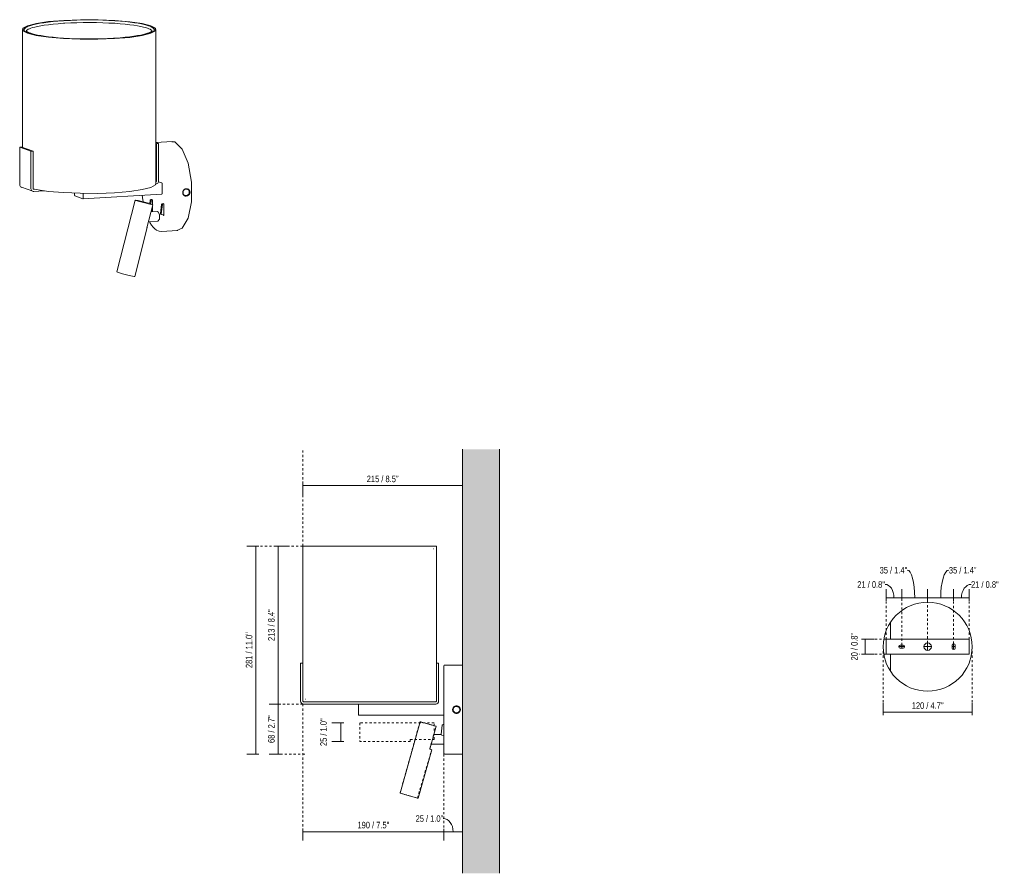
# Model space of a CAD drawing. Header units: millimetres. Extents: x -5712 to -4385, y 223 to 6700.
# Tile 1 of 2: x -5712 to -4385, y 223 to 1374. Entities that reach past the tile are written whole.
import ezdxf

# ---------------------------------------------------------------- set-up
doc = ezdxf.new("R2010")
doc.units = ezdxf.units.MM
doc.linetypes.add('Dash', pattern=[6, 3, -3])
for name, color, linetype, lineweight in [('Cotas', 7, 'Continuous', 9), ('Cotas-4', 7, 'Continuous', 9), ('Lighthing Fixture Detail Wide Black', 7, 'Continuous', 20), ('Luminarias', 7, 'Continuous', 20), ('Muros', 7, 'Continuous', 9), ('Patrón de corte', 7, 'Continuous', 9)]:
    doc.layers.add(name, color=color, linetype=linetype, lineweight=lineweight)
doc.layers.add('Lighthing Fixture Dim Grey Dash', color=7, linetype='Dash', lineweight=9, true_color=0xd2d2d2)
doc.styles.add('Arial Narrow', font='ARIALN.TTF', dxfattribs={"height": 8.8})
doc.dimstyles.new('FARO_-_2_2mm_Arial_Narrow_mm_Inch_Right', dxfattribs={"dimscale": 304.8, "dimtxt": 9.006193, "dimasz": 0, "dimexe": 0.03937, "dimexo": 0.0625, "dimgap": 0.006562, "dimtad": 1, "dimdec": 0, "dimzin": 0, "dimdsep": 46, "dimtxsty": 'Arial Narrow', "dimblk1": 'NONE', "dimblk2": 'NONE', "dimsah": 1, "dimcen": 0.09, "dimadec": 0, "dimazin": 0, "dimtfac": 1, "dimtdec": 4, "dimtix": 1, "dimtmove": 0, "dimatfit": 3, "dimfxl": 0.013123, "dimfxlon": 1, "dimtvp": 1, "dimtolj": 1, "dimtzin": 0, "dimarcsym": 2})
doc.dimstyles.new('FARO_-_2_2mm_Arial_Narrow_mm_Inch_Right_1', dxfattribs={"dimscale": 304.8, "dimtxt": 9.006193, "dimasz": 0, "dimexe": 0.03937, "dimexo": 0.0625, "dimgap": 0.006562, "dimtad": 1, "dimdec": 0, "dimzin": 0, "dimdsep": 46, "dimtxsty": 'Arial Narrow', "dimblk1": 'NONE', "dimblk2": 'NONE', "dimsah": 1, "dimcen": 0.09, "dimadec": 0, "dimazin": 0, "dimtfac": 1, "dimtdec": 4, "dimtix": 1, "dimtmove": 1, "dimatfit": 3, "dimfxl": 0.013123, "dimfxlon": 1, "dimtvp": 1, "dimtolj": 1, "dimtzin": 0, "dimarcsym": 2})
doc.dimstyles.new('FARO_-_2_2mm_Arial_Narrow_mm_Inch_Right_2', dxfattribs={"dimscale": 304.8, "dimtxt": 9.006193, "dimasz": 0, "dimexe": 0.03937, "dimexo": 0.0625, "dimgap": 0.006562, "dimtad": 1, "dimdec": 0, "dimzin": 0, "dimdsep": 46, "dimtxsty": 'Arial Narrow', "dimblk1": 'NONE', "dimblk2": 'NONE', "dimsah": 1, "dimcen": 0.09, "dimadec": 0, "dimazin": 0, "dimtfac": 1, "dimtdec": 4, "dimtix": 1, "dimtmove": 2, "dimatfit": 3, "dimfxl": 0.013123, "dimfxlon": 1, "dimtvp": 1, "dimtolj": 1, "dimtzin": 0, "dimarcsym": 2})

# ---------------------------------------------------------------- blocks, each defined once
blk = doc.blocks.new('20053 - 20052 NILA Black and off white wall lamp-586942-00 Isometrico PDF')
at = {"layer": 'Luminarias', "color": 9, "lineweight": 9, "true_color": 0xc0c0c0}
for p, q in [((-5708.7, 1361), (-5708.7, 1202.1)), ((-5528.7, 1153.3), (-5528.7, 1361)), ((-5528.8, 1208.5), (-5525.1, 1207.2)), ((-5506.7, 1209.8), (-5528.7, 1208.5)), ((-5507.5, 1209.7), (-5503.1, 1209.3)), ((-5712.3, 1202.2), (-5709.6, 1202.4)), ((-5712.3, 1151.8), (-5712.3, 1202.2)), ((-5697.1, 1196.7), (-5712.3, 1202.2)), ((-5694.4, 1196.9), (-5709.6, 1202.4)), ((-5694.4, 1196.9), (-5697.1, 1196.7)), ((-5697.1, 1196.7), (-5697.1, 1146.3)), ((-5694.4, 1146.5), (-5694.4, 1196.9)), ((-5527.9, 1207), (-5528.8, 1207.4)), ((-5525.1, 1207.2), (-5527.9, 1207)), ((-5527.9, 1207), (-5527.9, 1156.6)), ((-5525.1, 1156.8), (-5525.1, 1207.2)), ((-5528.6, 1155.6), (-5528.8, 1155.5)), ((-5528.6, 1155.6), (-5528.8, 1155.6)), ((-5525.3, 1155.6), (-5520.8, 1154)), ((-5710, 1148.2), (-5694.8, 1142.8)), ((-5692.3, 1145.6), (-5694.3, 1146)), ((-5692.2, 1145.6), (-5693.4, 1145.5)), ((-5693.4, 1142.6), (-5679.3, 1143.4)), ((-5528.9, 1152.6), (-5528.8, 1152.6)), ((-5520.5, 1153.2), (-5520.5, 1139.7)), ((-5638.3, 1140.3), (-5638.3, 1137.3)), ((-5638, 1136.6), (-5627.1, 1132.7)), ((-5627.1, 1132.7), (-5520.7, 1139.1)), ((-5626.9, 1133.2), (-5626.9, 1140)), ((-5556.7, 1131), (-5581.5, 1034.2)), ((-5547.6, 1128.9), (-5538.9, 1126.9)), ((-5536.9, 1125.7), (-5536.3, 1130.7)), ((-5535.2, 1130.3), (-5535.8, 1125.4)), ((-5535.4, 1131.6), (-5534.1, 1131.6)), ((-5534.4, 1131.6), (-5534.4, 1131.7)), ((-5534.4, 1131.7), (-5533.2, 1131.3)), ((-5533.3, 1131.2), (-5534.3, 1131.2)), ((-5533.2, 1131.3), (-5533.2, 1124.8)), ((-5532.9, 1124.7), (-5541.6, 1126.8)), ((-5540.9, 1093.7), (-5532.9, 1124.7)), ((-5538.9, 1126.9), (-5539.1, 1126.2)), ((-5526.6, 1115.5), (-5535.4, 1114.9)), ((-5535, 1116.7), (-5533.3, 1116.4)), ((-5534.4, 1115.9), (-5534.4, 1116.6)), ((-5533.2, 1115.5), (-5534.4, 1115.9)), ((-5534.4, 1115.9), (-5533.6, 1115.9)), ((-5533.6, 1116.5), (-5533.6, 1115.9)), ((-5533.6, 1115.9), (-5533.2, 1115.8)), ((-5533.2, 1123.5), (-5533.2, 1115.5)), ((-5526.2, 1115.4), (-5527, 1115.1)), ((-5522.6, 1112.8), (-5521.1, 1125.2)), ((-5520, 1124.8), (-5521.5, 1112.4)), ((-5520.2, 1126.1), (-5518.9, 1126.1)), ((-5519.2, 1126.1), (-5519.2, 1126.2)), ((-5519.2, 1126.2), (-5518, 1125.8)), ((-5518.1, 1125.7), (-5519.1, 1125.7)), ((-5518, 1125.8), (-5518, 1110)), ((-5538.8, 1101.7), (-5525.8, 1102.5)), ((-5522, 1111.8), (-5521, 1111.4)), ((-5520.8, 1111.4), (-5518.1, 1110.9)), ((-5519.2, 1110.4), (-5519.2, 1111.1)), ((-5518, 1110), (-5519.2, 1110.4)), ((-5518.4, 1110.4), (-5519.2, 1110.4)), ((-5518.4, 1111), (-5518.4, 1110.4)), ((-5518.4, 1110.4), (-5518, 1110.3)), ((-5557.3, 1028), (-5540.4, 1093.8)), ((-5521.6, 1088.7), (-5499.4, 1090)), ((-5580.6, 1033.7), (-5581.4, 1034.2))]:
    blk.add_line(p, q, dxfattribs=at)
for points in [[(-5652.9, 1373.3, 0), (-5673.3, 1371.6, 0), (-5689.9, 1369.1, 0), (-5701.7, 1366.1, 0), (-5707.9, 1362.7, 0), (-5708, 1359.3, 0), (-5702, 1355.9, 0), (-5690.3, 1352.9, 0), (-5673.7, 1350.4, 0), (-5653.4, 1348.6, 0), (-5630.7, 1347.7, 0), (-5607.2, 1347.7, 0), (-5584.5, 1348.6, 0)], [(-5706.7, 1360.2, 0), (-5706.6, 1360.7, 0), (-5705.9, 1361.8, 0), (-5705, 1362.8, 0), (-5703.9, 1363.6, 0), (-5702.4, 1364.4, 0), (-5700.7, 1365.3, 0), (-5698.5, 1366.1, 0), (-5695.9, 1366.9, 0), (-5692.7, 1367.7, 0), (-5689, 1368.5, 0), (-5684.6, 1369.4, 0), (-5679.7, 1370.1, 0), (-5674, 1370.9, 0), (-5667.7, 1371.6, 0), (-5660.8, 1372.2, 0), (-5653.3, 1372.8, 0), (-5651.6, 1372.9, 0)], [(-5585.2, 1348.9, 0), (-5607.5, 1348, 0), (-5630.5, 1348, 0), (-5652.7, 1348.9, 0), (-5672.6, 1350.6, 0), (-5688.9, 1353, 0), (-5700.3, 1356, 0), (-5706.2, 1359.3, 0), (-5706.1, 1362.7, 0), (-5700.1, 1366, 0), (-5688.5, 1368.9, 0), (-5672.2, 1371.4, 0), (-5652.2, 1373.1, 0)], [(-5703.4, 1359.3, 0), (-5703.3, 1359.4, 0), (-5703.1, 1359.7, 0), (-5702.7, 1360.2, 0), (-5701.9, 1360.7, 0), (-5700.8, 1361.4, 0), (-5699.3, 1362, 0), (-5697.3, 1362.8, 0), (-5694.9, 1363.5, 0), (-5691.9, 1364.3, 0), (-5688.3, 1365.1, 0), (-5684, 1365.9, 0), (-5679.2, 1366.7, 0), (-5673.6, 1367.4, 0), (-5667.4, 1368.1, 0), (-5660.6, 1368.7, 0), (-5653.2, 1369.3, 0), (-5651.4, 1369.4, 0)], [(-5584.5, 1348.6, 0), (-5564.1, 1350.3, 0), (-5547.5, 1352.8, 0), (-5535.7, 1355.8, 0), (-5529.5, 1359.2, 0), (-5529.4, 1362.7, 0), (-5535.5, 1366, 0), (-5547.1, 1369, 0), (-5563.7, 1371.5, 0), (-5584, 1373.3, 0), (-5606.7, 1374.2, 0), (-5630.2, 1374.2, 0), (-5652.9, 1373.3, 0)], [(-5652.2, 1373.1, 0), (-5629.9, 1373.9, 0), (-5606.9, 1373.9, 0), (-5584.7, 1373, 0), (-5564.8, 1371.3, 0), (-5548.6, 1368.9, 0), (-5537.1, 1365.9, 0), (-5531.2, 1362.6, 0), (-5531.3, 1359.2, 0), (-5537.3, 1355.9, 0), (-5548.9, 1353, 0), (-5565.2, 1350.6, 0), (-5585.2, 1348.9, 0)], [(-5530.7, 1360.1, 0), (-5530.8, 1360.7, 0), (-5531.5, 1361.8, 0), (-5532.4, 1362.8, 0), (-5533.6, 1363.6, 0), (-5535, 1364.4, 0), (-5536.7, 1365.3, 0), (-5538.9, 1366.1, 0), (-5541.5, 1366.9, 0), (-5544.7, 1367.7, 0), (-5548.4, 1368.5, 0), (-5552.8, 1369.4, 0), (-5557.8, 1370.1, 0), (-5563.4, 1370.9, 0), (-5569.7, 1371.6, 0), (-5576.6, 1372.2, 0), (-5584.1, 1372.8, 0), (-5592, 1373.2, 0), (-5600.4, 1373.6, 0), (-5609.1, 1373.8, 0), (-5617.9, 1373.9, 0), (-5626.7, 1373.8, 0), (-5635.4, 1373.6, 0), (-5643.9, 1373.3, 0), (-5651.6, 1372.9, 0)], [(-5534.1, 1359.3, 0), (-5534.1, 1359.4, 0), (-5534.3, 1359.7, 0), (-5534.8, 1360.2, 0), (-5535.5, 1360.7, 0), (-5536.6, 1361.4, 0), (-5538.2, 1362, 0), (-5540.1, 1362.8, 0), (-5542.6, 1363.5, 0), (-5545.6, 1364.3, 0), (-5549.2, 1365.1, 0), (-5553.4, 1365.9, 0), (-5558.3, 1366.7, 0), (-5563.8, 1367.4, 0), (-5570, 1368.1, 0), (-5576.8, 1368.7, 0), (-5584.2, 1369.3, 0), (-5592.1, 1369.7, 0), (-5600.4, 1370.1, 0), (-5609, 1370.3, 0), (-5617.8, 1370.4, 0), (-5626.6, 1370.3, 0), (-5635.2, 1370.1, 0), (-5643.6, 1369.8, 0), (-5651.4, 1369.4, 0)], [(-5703.4, 1359.3, 0), (-5703.3, 1359.2, 0), (-5703.1, 1358.9, 0), (-5702.7, 1358.4, 0), (-5701.9, 1357.9, 0), (-5700.8, 1357.2, 0), (-5699.3, 1356.5, 0), (-5697.3, 1355.8, 0), (-5694.9, 1355.1, 0), (-5691.9, 1354.3, 0), (-5688.3, 1353.5, 0), (-5684, 1352.7, 0), (-5679.2, 1351.9, 0), (-5673.6, 1351.2, 0), (-5667.4, 1350.5, 0), (-5660.6, 1349.9, 0), (-5653.2, 1349.3, 0), (-5645.3, 1348.9, 0), (-5637, 1348.5, 0), (-5628.4, 1348.3, 0), (-5619.7, 1348.2, 0), (-5610.9, 1348.3, 0), (-5602.2, 1348.5, 0), (-5593.8, 1348.8, 0), (-5586, 1349.2, 0)], [(-5534.1, 1359.3, 0), (-5534.1, 1359.2, 0), (-5534.3, 1358.9, 0), (-5534.8, 1358.4, 0), (-5535.5, 1357.9, 0), (-5536.6, 1357.2, 0), (-5538.2, 1356.5, 0), (-5540.1, 1355.8, 0), (-5542.6, 1355.1, 0), (-5545.6, 1354.3, 0), (-5549.2, 1353.5, 0), (-5553.4, 1352.7, 0), (-5558.3, 1351.9, 0), (-5563.8, 1351.2, 0), (-5570, 1350.5, 0), (-5576.8, 1349.9, 0), (-5584.2, 1349.3, 0), (-5586, 1349.2, 0)], [(-5503.1, 1209.3, 0), (-5493.2, 1199.8, 0), (-5485.3, 1180.5, 0), (-5480.9, 1155.1, 0), (-5480.9, 1128.7, 0), (-5485.3, 1106.5, 0), (-5493.2, 1092.9, 0), (-5500.5, 1090, 0)], [(-5528.8, 1152.6, 0), (-5527.8, 1152.8, 0), (-5526.9, 1153.2, 0), (-5526.2, 1153.9, 0), (-5525.6, 1154.8, 0), (-5525.2, 1155.7, 0), (-5525.1, 1156.8, 0)], [(-5527.9, 1156.6, 0), (-5527.9, 1156.4, 0), (-5528, 1156.1, 0), (-5528.1, 1155.9, 0), (-5528.2, 1155.8, 0), (-5528.4, 1155.6, 0), (-5528.6, 1155.6, 0)], [(-5709.6, 1148.1, 0), (-5710.5, 1148.5, 0), (-5711.3, 1149, 0), (-5711.8, 1149.8, 0), (-5712.2, 1150.8, 0), (-5712.3, 1151.8, 0)], [(-5697.1, 1146.3, 0), (-5697, 1145.3, 0), (-5696.6, 1144.3, 0), (-5696.1, 1143.6, 0), (-5695.3, 1143, 0), (-5694.4, 1142.6, 0), (-5693.4, 1142.6, 0)], [(-5693.4, 1145.5, 0), (-5693.7, 1145.5, 0), (-5693.9, 1145.6, 0), (-5694.1, 1145.8, 0), (-5694.2, 1146, 0), (-5694.3, 1146.2, 0), (-5694.4, 1146.5, 0)], [(-5584.5, 1140.9, 0), (-5607.2, 1140, 0), (-5630.7, 1140.1, 0), (-5653.4, 1141, 0), (-5673.7, 1142.7, 0), (-5690.3, 1145.2, 0), (-5692.3, 1145.6, 0)], [(-5528.8, 1153.8, 0), (-5529.5, 1151.5, 0), (-5535.7, 1148.1, 0), (-5547.5, 1145.1, 0), (-5564.1, 1142.7, 0), (-5584.5, 1140.9, 0)], [(-5520.8, 1154, 0), (-5520.7, 1153.9, 0), (-5520.6, 1153.8, 0), (-5520.6, 1153.7, 0), (-5520.5, 1153.6, 0), (-5520.5, 1153.4, 0), (-5520.5, 1153.2, 0)], [(-5492.5, 1141, 0), (-5492.3, 1142.5, 0), (-5491.6, 1144, 0), (-5490.6, 1145.2, 0), (-5489.2, 1146, 0), (-5487.8, 1146.3, 0), (-5486.3, 1146.1, 0), (-5484.9, 1145.5, 0), (-5483.8, 1144.5, 0), (-5483.1, 1143.1, 0), (-5482.8, 1141.5, 0)], [(-5482.8, 1141.5, 0), (-5483.1, 1140, 0), (-5483.8, 1138.5, 0), (-5484.9, 1137.4, 0), (-5486.3, 1136.6, 0), (-5487.8, 1136.3, 0), (-5489.2, 1136.4, 0), (-5490.6, 1137, 0), (-5491.6, 1138.1, 0), (-5492.3, 1139.4, 0), (-5492.5, 1141, 0)], [(-5483.8, 1141.6, 0), (-5484, 1143, 0), (-5484.6, 1144.2, 0), (-5485.6, 1145.1, 0), (-5486.8, 1145.6, 0), (-5488.1, 1145.7, 0), (-5489.3, 1145.5, 0), (-5490.5, 1144.8, 0), (-5491.4, 1143.8, 0), (-5492, 1142.5, 0), (-5492.2, 1141.1, 0)], [(-5492.2, 1141.1, 0), (-5492, 1139.8, 0), (-5491.4, 1138.6, 0), (-5490.5, 1137.7, 0), (-5489.3, 1137.2, 0), (-5488.1, 1137, 0), (-5486.8, 1137.3, 0), (-5485.6, 1138, 0), (-5484.6, 1139, 0), (-5484, 1140.2, 0), (-5483.8, 1141.6, 0)], [(-5638.3, 1137.3, 0), (-5638.3, 1137.2, 0), (-5638.2, 1137, 0), (-5638.2, 1136.9, 0), (-5638.2, 1136.7, 0), (-5638.1, 1136.6, 0), (-5638, 1136.6, 0)], [(-5627.1, 1132.7, 0), (-5627.1, 1132.7, 0), (-5627, 1132.7, 0), (-5627, 1132.8, 0), (-5626.9, 1132.9, 0), (-5626.9, 1133.1, 0), (-5626.9, 1133.2, 0)], [(-5538.9, 1126.9, 0), (-5546.1, 1128.8, 0), (-5552.7, 1130.3, 0), (-5556.4, 1131, 0), (-5555.7, 1130.5, 0)], [(-5555.7, 1130.5, 0), (-5550.8, 1129, 0), (-5543.8, 1127.1, 0), (-5537, 1125.5, 0), (-5532.9, 1124.7, 0)], [(-5551.6, 1129.5, 0), (-5551.6, 1129.8, 0), (-5547.6, 1128.9, 0)], [(-5541.6, 1126.8, 0), (-5547.3, 1128.2, 0), (-5551.6, 1129.5, 0)], [(-5547.5, 1137.5, 0), (-5547, 1134.2, 0), (-5546.1, 1128.8, 0)], [(-5536.3, 1130.7, 0), (-5536.3, 1130.9, 0), (-5536.1, 1131.1, 0), (-5536, 1131.3, 0), (-5535.8, 1131.5, 0), (-5535.6, 1131.5, 0), (-5535.4, 1131.6, 0)], [(-5534.3, 1131.2, 0), (-5534.5, 1131.2, 0), (-5534.7, 1131.1, 0), (-5534.9, 1130.9, 0), (-5535.1, 1130.7, 0), (-5535.2, 1130.5, 0), (-5535.2, 1130.3, 0)], [(-5520.5, 1139.7, 0), (-5520.5, 1139.5, 0), (-5520.5, 1139.4, 0), (-5520.6, 1139.3, 0), (-5520.6, 1139.2, 0), (-5520.7, 1139.1, 0), (-5520.7, 1139.1, 0)], [(-5526.2, 1102.5, 0), (-5524.1, 1105, 0), (-5524.1, 1111.4, 0), (-5526.2, 1115.4, 0)], [(-5521.1, 1125.2, 0), (-5521.1, 1125.4, 0), (-5520.9, 1125.6, 0), (-5520.8, 1125.8, 0), (-5520.6, 1126, 0), (-5520.4, 1126.1, 0), (-5520.2, 1126.1, 0)], [(-5519.1, 1125.7, 0), (-5519.3, 1125.7, 0), (-5519.5, 1125.6, 0), (-5519.7, 1125.4, 0), (-5519.9, 1125.3, 0), (-5520, 1125, 0), (-5520, 1124.8, 0)], [(-5537.4, 1101.9, 0), (-5536.9, 1100.8, 0), (-5534.7, 1097.3, 0), (-5532.5, 1094.4, 0), (-5530.2, 1092.1, 0), (-5527.9, 1090.4, 0), (-5525.6, 1089.3, 0)], [(-5522, 1111.8, 0), (-5522.1, 1111.8, 0), (-5522.3, 1112, 0), (-5522.4, 1112.1, 0), (-5522.5, 1112.3, 0), (-5522.6, 1112.6, 0), (-5522.6, 1112.8, 0)], [(-5521.5, 1112.4, 0), (-5521.5, 1112.2, 0), (-5521.5, 1112, 0), (-5521.4, 1111.8, 0), (-5521.2, 1111.6, 0), (-5521, 1111.5, 0), (-5520.8, 1111.4, 0)], [(-5540.9, 1093.7, 0), (-5540.4, 1093.8, 0), (-5540.6, 1093.9, 0), (-5540.8, 1094, 0)], [(-5521.6, 1088.7, 0), (-5524.3, 1088.9, 0), (-5525.6, 1089.3, 0)], [(-5557.3, 1028, 0), (-5558.2, 1028, 0), (-5564.7, 1029.4, 0), (-5573.9, 1031.7, 0), (-5580.6, 1033.7, 0)]]:
    blk.add_polyline3d(points, dxfattribs=at)
blk = doc.blocks.new('20053 - 20052 NILA Black and off white wall lamp-586942-Lateral_PDF')
at = {"layer": 'Luminarias'}
for p, q in [((-3484, 664.4), (-3484, 506.4)), ((-3307.6, 664.4), (-3307.4, 664.4)), ((-3304, 506.4), (-3304, 664.4)), ((-3307.8, 660.9), (-3307.6, 660.9)), ((-3484, 506.4), (-3487, 506.4)), ((-3487, 506.4), (-3487, 455.4)), ((-3484, 455.4), (-3484, 506.4)), ((-3301, 506.4), (-3304, 506.4)), ((-3304, 506.4), (-3304, 455.4)), ((-3301, 455.4), (-3301, 506.4)), ((-3269, 503.9), (-3292.9, 503.9)), ((-3481.6, 454.4), (-3483, 454.4)), ((-3483, 451.4), (-3305, 451.4)), ((-3480.1, 457.9), (-3480.3, 457.9)), ((-3409, 451.4), (-3409, 450.7)), ((-3307.8, 454.4), (-3307.6, 454.4)), ((-3307.3, 454.4), (-3307.6, 454.4)), ((-3304.8, 454.4), (-3306.3, 454.4)), ((-3409, 437), (-3409, 450.7)), ((-3409, 437), (-3409, 436.4)), ((-3409, 436.4), (-3294, 436.4)), ((-3325.9, 427.4), (-3352.7, 331.1)), ((-3313.1, 390.7), (-3304.5, 421.5)), ((-3296.1, 423), (-3297.7, 410.6)), ((-3294, 423.8), (-3295.1, 423.8)), ((-3297.7, 410.4), (-3307.6, 410.4)), ((-3296.9, 409.5), (-3294, 408.8)), ((-3328.6, 324.4), (-3310.4, 389.9)), ((-3311.2, 397.4), (-3294, 397.4)), ((-3294, 384.9), (-3294, 385.3)), ((-3292.9, 383.9), (-3269, 383.9))]:
    blk.add_line(p, q, dxfattribs=at)
at = {"layer": 'Luminarias', "flags": 128}
for points in [[(-3480.7, 664.4), (-3480.6, 664.4), (-3480.4, 664.4)], [(-3394, 664.4), (-3402.8, 664.4), (-3411.5, 664.4), (-3420.1, 664.4), (-3428.4, 664.4), (-3436.3, 664.4), (-3443.8, 664.4), (-3450.7, 664.4), (-3457.1, 664.4), (-3462.8, 664.4), (-3467.8, 664.4), (-3472, 664.4), (-3475.3, 664.4), (-3477.9, 664.4), (-3479.5, 664.4), (-3480.3, 664.4), (-3480.4, 664.4)], [(-3480.4, 664.4), (-3479.9, 664.4), (-3478.6, 664.4), (-3476.3, 664.4), (-3473.2, 664.4), (-3469.3, 664.4), (-3464.6, 664.4), (-3459.1, 664.4), (-3453, 664.4), (-3446.2, 664.4), (-3438.9, 664.4), (-3431.1, 664.4), (-3423, 664.4), (-3414.5, 664.4), (-3405.8, 664.4), (-3397, 664.4), (-3394, 664.4)], [(-3394, 664.4), (-3385.1, 664.4), (-3376.4, 664.4), (-3367.8, 664.4), (-3359.6, 664.4), (-3351.6, 664.4), (-3344.2, 664.4), (-3337.2, 664.4), (-3330.8, 664.4), (-3325.1, 664.4), (-3320.2, 664.4), (-3316, 664.4), (-3312.6, 664.4), (-3310, 664.4), (-3308.4, 664.4), (-3307.6, 664.4), (-3307.6, 664.4)], [(-3307.6, 664.4), (-3308, 664.4), (-3309.4, 664.4), (-3311.6, 664.4), (-3314.7, 664.4), (-3318.6, 664.4), (-3323.4, 664.4), (-3328.8, 664.4), (-3335, 664.4), (-3341.7, 664.4), (-3349, 664.4), (-3356.8, 664.4), (-3365, 664.4), (-3373.4, 664.4), (-3382.1, 664.4), (-3390.9, 664.4), (-3394, 664.4)], [(-3294, 502.8), (-3294, 502.4), (-3294, 501), (-3294, 498.8), (-3294, 495.7), (-3294, 491.9), (-3294, 487.3), (-3294, 482), (-3294, 476.2), (-3294, 469.8), (-3294, 463.1), (-3294, 456), (-3294, 448.8), (-3294, 441.5), (-3294, 434.2), (-3294, 427.1), (-3294, 420.2), (-3294, 413.8), (-3294, 407.7), (-3294, 402.2), (-3294, 397.4), (-3294, 393.3), (-3294, 389.9), (-3294, 387.4), (-3294, 385.7), (-3294, 385), (-3294, 384.9)], [(-3294, 502.6), (-3294, 502.8), (-3294, 502.8)], [(-3293.7, 503.4), (-3293.5, 503.7), (-3292.9, 503.9)], [(-3292.9, 383.9), (-3293.8, 384.3), (-3294, 384.9)]]:
    blk.add_lwpolyline(points, dxfattribs=at)
at = {"layer": 'Luminarias'}
for centre, radius, start, end in [((-3483, 455.4), 4, 180, 270), ((-3483, 455.4), 1, 180, 270), ((-3305, 455.4), 4, 270, 0), ((-3305, 455.4), 1.02, 282.2818, 0), ((-3295.1, 422.8), 1, 87.3786, 172.6474), ((-3296.7, 410.4), 1, 172.6474, 257.9162)]:
    blk.add_arc(centre, radius, start, end, dxfattribs=at)
for centre, major_axis, start_param, end_param in [((-3394, 664.4), (-90, 0), 0, 1.570796), ((-3394, 664.4), (-90, 0), 1.570796, 3.141593), ((-3394, 454.4), (-90, 0), 0.224326, 1.570796), ((-3394, 454.4), (-90, 0), 1.570796, 2.917266), ((-3313.8, 424.1), (-12, 3.4), 0.000004, 2.461777), ((-3322.4, 393.3), (-12, 3.4), 2.461777, 3.141593), ((-3340.7, 327.8), (-12, 3.4), 0.000004, 3.141593)]:
    blk.add_ellipse(centre, major_axis=major_axis, ratio=0.000015, start_param=start_param, end_param=end_param, dxfattribs=at)
for points in [[(-3282.2, 443.9), (-3282.2, 444.4), (-3282, 445.5), (-3281.2, 446.9), (-3280, 448), (-3278.6, 448.8), (-3277, 449), (-3275.3, 448.8), (-3273.9, 448), (-3272.9, 447.1), (-3272.3, 446.2), (-3271.9, 445.2), (-3271.7, 444.4), (-3271.7, 443.9)], [(-3271.7, 443.9), (-3271.7, 443.3), (-3271.9, 442.3), (-3272.7, 440.8), (-3273.9, 439.7), (-3275.3, 439), (-3277, 438.7), (-3278.6, 439), (-3280, 439.7), (-3281, 440.6), (-3281.6, 441.5), (-3282.1, 442.5), (-3282.2, 443.3), (-3282.2, 443.9)], [(-3272.4, 443.9), (-3272.4, 444.3), (-3272.6, 445.3), (-3273.2, 446.5), (-3274.3, 447.5), (-3275.6, 448.1), (-3277, 448.3), (-3278.4, 448.1), (-3279.6, 447.5), (-3280.5, 446.7), (-3281, 445.9), (-3281.4, 445), (-3281.5, 444.4), (-3281.5, 443.9)], [(-3281.5, 443.9), (-3281.5, 443.4), (-3281.3, 442.5), (-3280.7, 441.2), (-3279.6, 440.2), (-3278.4, 439.6), (-3277, 439.4), (-3275.6, 439.6), (-3274.3, 440.2), (-3273.4, 441), (-3272.9, 441.8), (-3272.5, 442.7), (-3272.4, 443.4), (-3272.4, 443.9)]]:
    blk.add_open_spline(points, degree=3, knots=[0, 0, 0, 0, 0.1, 0.2, 0.3, 0.4, 0.5, 0.6, 0.7, 0.8, 0.85, 0.9, 1, 1, 1, 1], dxfattribs=at)
blk = doc.blocks.new('20053 - 20052 NILA Black and off white wall lamp-586942-Alzado_PDF Fixing')
at = {"layer": 'Luminarias', "color": 9, "true_color": 0xc0c0c0}
for p, q in [((6617.5, 538.8), (6617.5, 561.8)), ((6617.5, 495.6), (6617.5, 518.8))]:
    blk.add_line(p, q, dxfattribs=at)
blk = doc.blocks.new('DIMBLOCK1-Lateral_PDF')
at = {"layer": 'Cotas-4', "color": 251, "true_color": 0x5b5b5b}
for p, q in [((-5364.2, 664.4), (-5368.2, 664.4)), ((-5364.2, 664.4), (-5364.2, 451.4)), ((-5364.2, 664.4), (-5352.2, 664.4)), ((-5364.2, 451.4), (-5376.2, 451.4)), ((-5364.2, 451.4), (-5360.2, 451.4))]:
    blk.add_line(p, q, dxfattribs=at)
at = {"layer": 'Cotas-4', "color": 0, "insert": (-5377.6, 536.4), "char_height": 8.8, "width": 51.464, "attachment_point": 1, "rotation": 90, "line_spacing_factor": 0.974696, "style": 'Arial Narrow'}
blk.add_mtext('213 / 8.4"', dxfattribs=at)
blk = doc.blocks.new('_None')
blk = doc.blocks.new('DIMBLOCK2-Lateral_PDF')
at = {"layer": 'Cotas-4', "color": 251, "true_color": 0x5b5b5b}
for p, q in [((-5364.2, 451.4), (-5376.2, 451.4)), ((-5364.2, 451.4), (-5364.2, 383.8)), ((-5364.2, 451.4), (-5360.2, 451.4)), ((-5364.2, 383.8), (-5376.2, 383.8)), ((-5364.2, 383.8), (-5360.2, 383.8))]:
    blk.add_line(p, q, dxfattribs=at)
at = {"layer": 'Cotas-4', "color": 0, "insert": (-5377.6, 398.9), "char_height": 8.8, "width": 44.774, "attachment_point": 1, "rotation": 90, "line_spacing_factor": 0.974696, "style": 'Arial Narrow'}
blk.add_mtext('68 / 2.7"', dxfattribs=at)
blk = doc.blocks.new('DIMBLOCK3-Lateral_PDF')
at = {"layer": 'Cotas-4', "color": 251, "true_color": 0x5b5b5b}
for p, q in [((-5394.2, 664.4), (-5406.2, 664.4)), ((-5394.2, 664.4), (-5394.2, 383.8)), ((-5394.2, 664.4), (-5390.2, 664.4)), ((-5394.2, 383.8), (-5406.2, 383.8)), ((-5394.2, 383.8), (-5390.2, 383.8))]:
    blk.add_line(p, q, dxfattribs=at)
at = {"layer": 'Cotas-4', "color": 0, "insert": (-5407.6, 499.9), "char_height": 8.8, "width": 58.154, "attachment_point": 1, "rotation": 90, "line_spacing_factor": 0.974696, "style": 'Arial Narrow'}
blk.add_mtext('281 / 11.0"', dxfattribs=at)
blk = doc.blocks.new('DIMBLOCK4-Lateral_PDF')
at = {"layer": 'Cotas-4', "color": 251, "true_color": 0x5b5b5b}
for p, q in [((-5140.6, 279.2), (-5140.6, 283.2)), ((-5115.7, 279.2), (-5140.6, 279.2)), ((-5140.6, 279.2), (-5140.6, 267.2)), ((-5115.7, 279.2), (-5115.7, 283.2)), ((-5115.7, 279.2), (-5115.7, 267.2))]:
    blk.add_line(p, q, dxfattribs=at)
blk.add_ellipse((-5141.5, 279.2), major_axis=(0, 17.9), ratio=0.742486, start_param=4.712389, end_param=6.283185, dxfattribs=at)
at = {"layer": 'Cotas-4', "color": 0, "insert": (-5178.8, 301.4), "char_height": 8.8, "width": 44.774, "attachment_point": 1, "line_spacing_factor": 0.974696, "style": 'Arial Narrow'}
blk.add_mtext('25 / 1.0"', dxfattribs=at)
blk = doc.blocks.new('DIMBLOCK5-Lateral_PDF')
at = {"layer": 'Cotas-4', "color": 251, "true_color": 0x5b5b5b}
for p, q in [((-5330.7, 279.2), (-5330.7, 283.2)), ((-5140.6, 279.2), (-5330.7, 279.2)), ((-5330.7, 279.2), (-5330.7, 267.2)), ((-5140.6, 279.2), (-5140.6, 283.2)), ((-5140.6, 279.2), (-5140.6, 267.2))]:
    blk.add_line(p, q, dxfattribs=at)
at = {"layer": 'Cotas-4', "color": 0, "insert": (-5257.1, 292.6), "char_height": 8.8, "width": 51.464, "attachment_point": 1, "line_spacing_factor": 0.974696, "style": 'Arial Narrow'}
blk.add_mtext('190 / 7.5"', dxfattribs=at)
blk = doc.blocks.new('DIMBLOCK6-Lateral_PDF')
at = {"layer": 'Cotas-4', "color": 251, "true_color": 0x5b5b5b}
for p, q in [((-5115.7, 746), (-5115.7, 758)), ((-5330.7, 746), (-5330.7, 750)), ((-5115.7, 746), (-5330.7, 746)), ((-5330.7, 746), (-5330.7, 734)), ((-5115.7, 746), (-5115.7, 742))]:
    blk.add_line(p, q, dxfattribs=at)
at = {"layer": 'Cotas-4', "color": 0, "insert": (-5244.6, 759.4), "char_height": 8.8, "width": 51.464, "attachment_point": 1, "line_spacing_factor": 0.974696, "style": 'Arial Narrow'}
blk.add_mtext('215 / 8.5"', dxfattribs=at)
blk = doc.blocks.new('DIMBLOCK7-Lateral_PDF')
at = {"layer": 'Cotas-4', "color": 251, "true_color": 0x5b5b5b}
for p, q in [((-5279.6, 426.1), (-5291.6, 426.1)), ((-5279.6, 426.1), (-5279.6, 400.8)), ((-5279.6, 426.1), (-5275.6, 426.1)), ((-5279.6, 400.8), (-5291.6, 400.8)), ((-5279.6, 400.8), (-5275.6, 400.8))]:
    blk.add_line(p, q, dxfattribs=at)
at = {"layer": 'Cotas-4', "color": 0, "insert": (-5307.3, 394.8), "char_height": 8.8, "width": 44.774, "attachment_point": 1, "rotation": 89.999, "line_spacing_factor": 0.974696, "style": 'Arial Narrow'}
blk.add_mtext('25 / 1.0"', dxfattribs=at)
blk = doc.blocks.new('DIMBLOCK9-Alzado_PDF Fixing')
at = {"layer": 'Cotas-4', "color": 251, "true_color": 0x5b5b5b}
for p, q in [((-4544.7, 594.5), (-4544.7, 606.5)), ((-4523.7, 594.5), (-4523.7, 606.5)), ((-4544.7, 594.5), (-4523.7, 594.5)), ((-4544.7, 594.5), (-4544.7, 590.5)), ((-4523.7, 594.5), (-4523.7, 590.5))]:
    blk.add_line(p, q, dxfattribs=at)
blk.add_ellipse((-4546.1, 594.5), major_axis=(0, 18.3), ratio=0.655768, start_param=4.712389, end_param=6.283185, dxfattribs=at)
at = {"layer": 'Cotas-4', "color": 0, "insert": (-4583.5, 617), "char_height": 8.8, "width": 44.774, "attachment_point": 1, "line_spacing_factor": 0.974696, "style": 'Arial Narrow'}
blk.add_mtext('21 / 0.8"', dxfattribs=at)
blk = doc.blocks.new('DIMBLOCK10-Alzado_PDF Fixing')
at = {"layer": 'Cotas-4', "color": 251, "true_color": 0x5b5b5b}
for p, q in [((-4523.7, 594.5), (-4523.7, 606.5)), ((-4488.7, 594.5), (-4488.7, 606.5)), ((-4523.7, 594.5), (-4488.7, 594.5)), ((-4523.7, 594.5), (-4523.7, 590.5)), ((-4488.7, 594.5), (-4488.7, 590.5))]:
    blk.add_line(p, q, dxfattribs=at)
blk.add_ellipse((-4516.1, 594.5), major_axis=(0, 37.6), ratio=0.264578, start_param=4.712389, end_param=6.283185, dxfattribs=at)
at = {"layer": 'Cotas-4', "color": 0, "insert": (-4553.4, 636.3), "char_height": 8.8, "width": 44.774, "attachment_point": 1, "line_spacing_factor": 0.974696, "style": 'Arial Narrow'}
blk.add_mtext('35 / 1.4"', dxfattribs=at)
blk = doc.blocks.new('DIMBLOCK11-Alzado_PDF Fixing')
at = {"layer": 'Cotas-4', "color": 251, "true_color": 0x5b5b5b}
for p, q in [((-4488.7, 594.5), (-4488.7, 606.5)), ((-4453.7, 594.5), (-4453.7, 606.5)), ((-4488.7, 594.5), (-4453.7, 594.5)), ((-4488.7, 594.5), (-4488.7, 590.5)), ((-4453.7, 594.5), (-4453.7, 590.5))]:
    blk.add_line(p, q, dxfattribs=at)
blk.add_ellipse((-4460.1, 594.5), major_axis=(0, 37.6), ratio=0.293952, start_param=0, end_param=1.570796, dxfattribs=at)
at = {"layer": 'Cotas-4', "color": 0, "insert": (-4460.1, 636.3), "char_height": 8.8, "width": 44.774, "attachment_point": 1, "line_spacing_factor": 0.974696, "style": 'Arial Narrow'}
blk.add_mtext('35 / 1.4"', dxfattribs=at)
blk = doc.blocks.new('DIMBLOCK12-Alzado_PDF Fixing')
at = {"layer": 'Cotas-4', "color": 251, "true_color": 0x5b5b5b}
for p, q in [((-4453.7, 594.5), (-4453.7, 606.5)), ((-4432.7, 594.5), (-4432.7, 606.5)), ((-4453.7, 594.5), (-4432.7, 594.5)), ((-4453.7, 594.5), (-4453.7, 590.5)), ((-4432.7, 594.5), (-4432.7, 590.5))]:
    blk.add_line(p, q, dxfattribs=at)
blk.add_ellipse((-4430.2, 594.5), major_axis=(0, 18.3), ratio=0.709134, start_param=0, end_param=1.570796, dxfattribs=at)
at = {"layer": 'Cotas-4', "color": 0, "insert": (-4430.2, 617), "char_height": 8.8, "width": 44.774, "attachment_point": 1, "line_spacing_factor": 0.974696, "style": 'Arial Narrow'}
blk.add_mtext('21 / 0.8"', dxfattribs=at)
blk = doc.blocks.new('DIMBLOCK13-Alzado_PDF Fixing')
at = {"layer": 'Cotas-4', "color": 251, "true_color": 0x5b5b5b}
for p, q in [((-4548.7, 440.5), (-4548.7, 452.5)), ((-4428.7, 440.5), (-4428.7, 452.5)), ((-4548.7, 440.5), (-4428.7, 440.5)), ((-4548.7, 440.5), (-4548.7, 436.5)), ((-4428.7, 440.5), (-4428.7, 436.5))]:
    blk.add_line(p, q, dxfattribs=at)
at = {"layer": 'Cotas-4', "color": 0, "insert": (-4510.1, 453.8), "char_height": 8.8, "width": 51.464, "attachment_point": 1, "line_spacing_factor": 0.974696, "style": 'Arial Narrow'}
blk.add_mtext('120 / 4.7"', dxfattribs=at)
blk = doc.blocks.new('DIMBLOCK14-Alzado_PDF Fixing')
at = {"layer": 'Cotas-4', "color": 251, "true_color": 0x5b5b5b}
for p, q in [((-4572.8, 538.8), (-4576.8, 538.8)), ((-4572.8, 538.8), (-4572.8, 518.8)), ((-4572.8, 538.8), (-4560.8, 538.8)), ((-4572.8, 518.8), (-4576.8, 518.8)), ((-4572.8, 518.8), (-4560.8, 518.8))]:
    blk.add_line(p, q, dxfattribs=at)
at = {"layer": 'Cotas-4', "color": 0, "insert": (-4591.9, 510.2), "char_height": 8.8, "width": 44.774, "attachment_point": 1, "rotation": 90, "line_spacing_factor": 0.974696, "style": 'Arial Narrow'}
blk.add_mtext('20 / 0.8"', dxfattribs=at)

msp = doc.modelspace()

# ---------------------------------------------------------------- hatches: boundary and pattern name
at = {"layer": 'Patrón de corte', "true_color": 0xfafafa}
msp.add_hatch(color=7, dxfattribs=at).paths.add_polyline_path([(-5115.7, 223.2), (-5065.7, 223.2), (-5065.7, 795), (-5115.7, 795), (-5115.7, 366.1)])

# ---------------------------------------------------------------- linework, layer by layer
at = {"layer": 'Lighthing Fixture Detail Wide Black'}
for p, q in [((-4432.7, 538.8), (-4544.7, 538.8)), ((-4544.7, 538.8), (-4544.7, 518.8)), ((-4525.7, 530.8), (-4521.7, 530.8)), ((-4523.7, 530.8), (-4523.7, 526.8)), ((-4488.7, 533.8), (-4488.7, 523.8)), ((-4455.7, 526.8), (-4455.7, 530.8)), ((-4453.7, 532.8), (-4453.7, 524.8)), ((-4451.7, 530.8), (-4451.7, 526.8)), ((-4432.7, 518.8), (-4432.7, 538.8)), ((-4544.7, 518.8), (-4432.7, 518.8)), ((-4527.7, 528.8), (-4519.7, 528.8)), ((-4521.7, 526.8), (-4525.7, 526.8)), ((-4483.7, 528.8), (-4493.7, 528.8)), ((-4451.7, 528.8), (-4455.7, 528.8))]:
    msp.add_line(p, q, dxfattribs=at)
for centre, radius, start, end in [((-4488.7, 528.7), 60, 0, 180), ((-4525.7, 528.8), 2, 90, 270), ((-4521.7, 528.8), 2, 270, 90), ((-4488.7, 528.8), 5, 0, 180), ((-4453.7, 530.8), 2, 360, 180), ((-4488.7, 528.7), 60, 180, 0), ((-4488.7, 528.8), 5, 180, 0), ((-4453.7, 526.8), 2, 180, 0)]:
    msp.add_arc(centre, radius, start, end, dxfattribs=at)
at = {"layer": 'Lighthing Fixture Dim Grey Dash'}
for p, q in [((-5330.7, 664.4), (-5330.7, 795)), ((-5115.7, 630.3), (-5115.7, 685.3)), ((-5393.9, 664.4), (-5330.7, 664.4)), ((-4544.7, 538.8), (-4544.7, 593.8)), ((-4523.7, 530.8), (-4523.7, 593.8)), ((-4488.7, 533.8), (-4488.7, 593.8)), ((-4453.7, 532.8), (-4453.7, 593.8)), ((-4432.7, 538.8), (-4432.7, 593.8)), ((-4544.7, 538.8), (-4579.7, 538.8)), ((-4544.7, 518.8), (-4580.9, 518.8)), ((-4548.7, 528.7), (-4548.7, 445.6)), ((-4428.7, 528.7), (-4428.7, 445.6)), ((-5330.7, 451.4), (-5363.2, 451.4)), ((-5330.7, 451.4), (-5330.7, 279.2)), ((-5253.9, 426.1), (-5253.9, 400.8)), ((-5153.9, 426.1), (-5253.9, 426.1)), ((-5172.9, 427.5), (-5199.7, 331.2)), ((-5151.2, 421.4), (-5172.9, 427.5)), ((-5153.9, 403.6), (-5153.9, 426.1)), ((-5159.8, 390.7), (-5151.2, 421.4)), ((-5185.9, 400.8), (-5253.9, 400.8)), ((-5185.9, 400.8), (-5185.9, 403.6)), ((-5185.9, 403.6), (-5153.9, 403.6)), ((-5176.3, 324.7), (-5157.1, 389.9)), ((-5157.1, 389.9), (-5159.8, 390.7)), ((-5328.2, 383.8), (-5363.2, 383.8)), ((-5140.6, 383.8), (-5140.6, 279.2)), ((-5115.7, 316.1), (-5115.7, 356.1)), ((-5199.7, 331.2), (-5176.3, 324.7)), ((-5115.7, 225.3), (-5115.7, 223.2))]:
    msp.add_line(p, q, dxfattribs=at)
at = {"layer": 'Muros', "color": 254, "true_color": 0xcccccc}
for p, q in [((-5115.7, 795), (-5115.7, 223.2)), ((-5065.7, 223.2), (-5065.7, 795))]:
    msp.add_line(p, q, dxfattribs=at)

# ---------------------------------------------------------------- block references
at = {"layer": 'Luminarias', "color": 9, "lineweight": 9, "true_color": 0xc0c0c0}
msp.add_blockref('20053 - 20052 NILA Black and off white wall lamp-586942-00 Isometrico PDF', (0, 0), dxfattribs=at)
at = {"layer": 'Luminarias'}
msp.add_blockref('20053 - 20052 NILA Black and off white wall lamp-586942-Lateral_PDF', (-1846.7, 0), dxfattribs=at)
at = {"layer": 'Luminarias', "color": 9, "true_color": 0xc0c0c0}
msp.add_blockref('20053 - 20052 NILA Black and off white wall lamp-586942-Alzado_PDF Fixing', (-11156.1, 0), dxfattribs=at)

# ---------------------------------------------------------------- dimensions: what is measured, and where the dimension line sits
at = {"layer": 'Cotas', "color": 251, "true_color": 0x5b5b5b}
for base, p1, p2, override, picture, middle in [((-5330.7, 746), (-5115.7, 742), (-5330.7, 750), {"dimpost": '<>', "dimfxl": 215.148786}, 'DIMBLOCK6-Lateral_PDF', (-5223.2, 753.7)), ((-4428.7, 440.5), (-4548.7, 436.5), (-4428.7, 436.5), {"dimpost": '<>', "dimfxl": 120}, 'DIMBLOCK13-Alzado_PDF Fixing', (-4488.7, 448.2))]:
    dim = msp.add_linear_dim(base=base, p1=p1, p2=p2, dimstyle='FARO_-_2_2mm_Arial_Narrow_mm_Inch_Right', override=override, dxfattribs=at)
    dim.commit()
    dim.dimension.update_dxf_attribs({"geometry": picture, "text_midpoint": middle})
for base, p1, p2, angle, override, picture, middle in [((-5394.2, 383.8), (-5390.2, 664.4), (-5390.2, 383.8), 90, {"dimpost": '<>', "dimfxl": 280.511007}, 'DIMBLOCK3-Lateral_PDF', (-5401.9, 524.1)), ((-5364.2, 451.4), (-5368.2, 664.4), (-5360.2, 451.4), 90, {"dimpost": '<>', "dimfxl": 213.146495}, 'DIMBLOCK1-Lateral_PDF', (-5371.9, 557.9)), ((-5364.2, 383.8), (-5360.2, 451.4), (-5360.2, 383.8), 90, {"dimpost": '<>', "dimfxl": 67.514697}, 'DIMBLOCK2-Lateral_PDF', (-5371.9, 417.6)), ((-5330.7, 279.2), (-5140.6, 283.2), (-5330.7, 283.2), 0, {"dimpost": '<>', "dimfxl": 190.055949}, 'DIMBLOCK5-Lateral_PDF', (-5235.6, 286.9))]:
    dim = msp.add_linear_dim(base=base, p1=p1, p2=p2, angle=angle, dimstyle='FARO_-_2_2mm_Arial_Narrow_mm_Inch_Right', override=override, dxfattribs=at)
    dim.commit()
    dim.dimension.update_dxf_attribs({"geometry": picture, "text_midpoint": middle})
for base, p1, p2, override, picture, middle in [((-4488.7, 594.5), (-4523.7, 590.5), (-4488.7, 590.5), {"dimpost": '<>', "dimfxl": 35}, 'DIMBLOCK10-Alzado_PDF Fixing', (-4531, 630.4)), ((-4453.7, 594.5), (-4488.7, 590.5), (-4453.7, 590.5), {"dimpost": '<>', "dimfxl": 35}, 'DIMBLOCK11-Alzado_PDF Fixing', (-4437.7, 630.4)), ((-4523.7, 594.5), (-4544.7, 590.5), (-4523.7, 590.5), {"dimpost": '<>', "dimfxl": 21}, 'DIMBLOCK9-Alzado_PDF Fixing', (-4561.1, 611.1)), ((-4432.7, 594.5), (-4453.7, 590.5), (-4432.7, 590.5), {"dimpost": '<>', "dimfxl": 21}, 'DIMBLOCK12-Alzado_PDF Fixing', (-4407.8, 611.1)), ((-5140.6, 279.2), (-5115.7, 283.2), (-5140.6, 283.2), {"dimpost": '<>', "dimfxl": 24.944051}, 'DIMBLOCK4-Lateral_PDF', (-5156.4, 295.5))]:
    dim = msp.add_linear_dim(base=base, p1=p1, p2=p2, dimstyle='FARO_-_2_2mm_Arial_Narrow_mm_Inch_Right_1', override=override, dxfattribs=at)
    dim.commit()
    dim.dimension.update_dxf_attribs({"geometry": picture, "text_midpoint": middle, "dimtype": 160})
for base, p1, p2, angle, override, picture, middle, turn in [((-4572.8, 518.8), (-4576.8, 538.8), (-4576.8, 518.8), 90, {"dimpost": '<>', "dimfxl": 20}, 'DIMBLOCK14-Alzado_PDF Fixing', (-4586, 532.6), 90), ((-5279.6, 400.8), (-5275.6, 426.1), (-5275.6, 400.8), 89.999, {"dimpost": '<>', "dimfxl": 25.300895}, 'DIMBLOCK7-Lateral_PDF', (-5301.4, 417.2), 89.999)]:
    dim = msp.add_linear_dim(base=base, p1=p1, p2=p2, angle=angle, dimstyle='FARO_-_2_2mm_Arial_Narrow_mm_Inch_Right_2', override=override, dxfattribs=at)
    dim.commit()
    dim.dimension.update_dxf_attribs({"geometry": picture, "text_midpoint": middle, "dimtype": 160, "text_rotation": turn})

doc.saveas('drawing.dxf')
